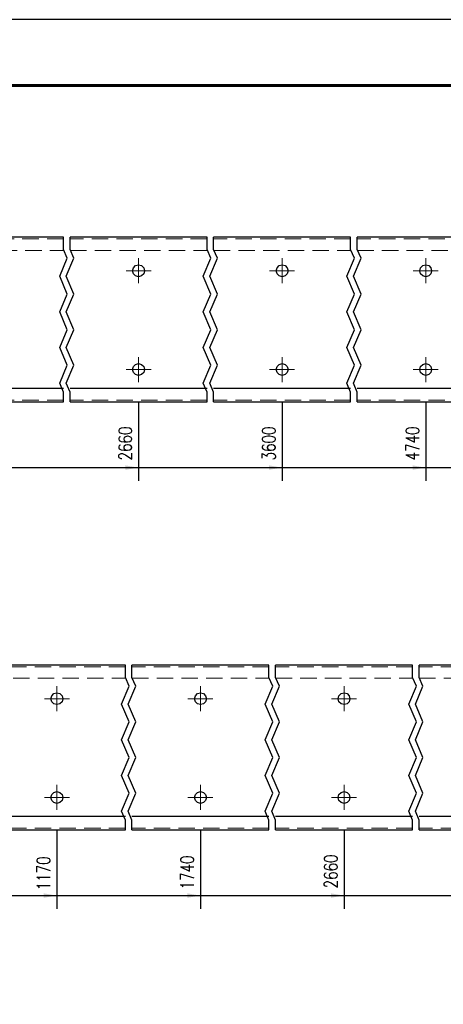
# Model space of a CAD drawing. Header units: millimetres. Extents: x -129 to 775, y 10833 to 11484.
# Tile 15 of 38: x -6 to 58, y 11305 to 11455. Entities that reach past the tile are written whole.
import ezdxf

# ---------------------------------------------------------------- set-up
doc = ezdxf.new("R2010")
doc.units = ezdxf.units.MM
doc.header["$LTSCALE"] = 10
doc.linetypes.add('HIDDEN', pattern=[0.375, 0.25, -0.125])
doc.linetypes.add('MITTE', pattern=[2, 1.25, -0.25, 0.25, -0.25])
doc.layers.get('Defpoints').update_dxf_attribs({"color": 1})
doc.layers.add('_FORMATKA', color=8, linetype='Continuous', plot=False)
for name, color, linetype, lineweight in [('_RAMKA', 7, 'Continuous', 35), ('PS_DIM', 4, 'Continuous', 13), ('PS_Hidden', 2, 'HIDDEN', 9), ('PS_Mid', 5, 'MITTE', 15), ('PS_Shape', 161, 'Continuous', 30), ('PS_SOLID', 7, 'Continuous', 30)]:
    doc.layers.add(name, color=color, linetype=linetype, lineweight=lineweight)
doc.styles.add('simplex', font='simplex.shx', dxfattribs={"width": 0.75})
doc.dimstyles.new('1_10_GŁ_DS1-LS10', dxfattribs={"dimtxt": 2, "dimasz": 2, "dimexe": 2, "dimexo": 5, "dimgap": 1, "dimtad": 1, "dimjust": 4, "dimdec": 0, "dimlfac": 10, "dimtxsty": 'simplex', "dimblk1": 'NONE', "dimsah": 1, "dimcen": 2, "dimclrd": 256, "dimclre": 256, "dimclrt": 3, "dimadec": 1, "dimazin": 0, "dimtfac": 1, "dimtdec": 0, "dimtmove": 2, "dimatfit": 3, "dimfxl": 1, "dimarcsym": 0})

# ---------------------------------------------------------------- blocks, each defined once
blk = doc.blocks.new('*D12')
at = {"layer": 'Defpoints', "color": 0, "transparency": 16777216}
for p in [(11.62, 11401.75), (-86.58, 11396.85), (11.62, 11386.85)]:
    blk.add_point(p, dxfattribs=at)
at = {"layer": 'PS_DIM', "lineweight": -2, "transparency": 16777216}
for p, q in [((11.62, 11396.75), (11.62, 11384.85)), ((-86.58, 11391.85), (-86.58, 11384.85)), ((-86.58, 11386.85), (9.62, 11386.85))]:
    blk.add_line(p, q, dxfattribs=at)
at = {"layer": 'PS_DIM', "transparency": 16777216}
blk.add_solid([(9.62, 11387.19), (9.62, 11386.52), (11.62, 11386.85)], dxfattribs=at)
at = {"layer": 'PS_DIM', "color": 3, "transparency": 16777216, "insert": (9.6, 11390.52), "char_height": 2, "attachment_point": 5, "rotation": 90, "style": 'simplex'}
blk.add_mtext('2660', dxfattribs=at)
blk = doc.blocks.new('_None')
blk = doc.blocks.new('*D13')
at = {"layer": 'Defpoints', "color": 0, "transparency": 16777216}
for p in [(33.42, 11401.75), (-86.58, 11396.85), (33.42, 11386.85)]:
    blk.add_point(p, dxfattribs=at)
at = {"layer": 'PS_DIM', "lineweight": -2, "transparency": 16777216}
for p, q in [((33.42, 11396.75), (33.42, 11384.85)), ((-86.58, 11391.85), (-86.58, 11384.85)), ((-86.58, 11386.85), (31.42, 11386.85))]:
    blk.add_line(p, q, dxfattribs=at)
at = {"layer": 'PS_DIM', "transparency": 16777216}
blk.add_solid([(31.42, 11387.19), (31.42, 11386.52), (33.42, 11386.85)], dxfattribs=at)
at = {"layer": 'PS_DIM', "color": 3, "transparency": 16777216, "insert": (31.4, 11390.52), "char_height": 2, "attachment_point": 5, "rotation": 90, "style": 'simplex'}
blk.add_mtext('3600', dxfattribs=at)
blk = doc.blocks.new('*D14')
at = {"layer": 'Defpoints', "color": 0, "transparency": 16777216}
for p in [(55.22, 11401.75), (-86.58, 11396.85), (55.22, 11386.85)]:
    blk.add_point(p, dxfattribs=at)
at = {"layer": 'PS_DIM', "lineweight": -2, "transparency": 16777216}
for p, q in [((55.22, 11396.75), (55.22, 11384.85)), ((-86.58, 11391.85), (-86.58, 11384.85)), ((-86.58, 11386.85), (53.22, 11386.85))]:
    blk.add_line(p, q, dxfattribs=at)
at = {"layer": 'PS_DIM', "transparency": 16777216}
blk.add_solid([(53.22, 11387.19), (53.22, 11386.52), (55.22, 11386.85)], dxfattribs=at)
at = {"layer": 'PS_DIM', "color": 3, "transparency": 16777216, "insert": (53.2, 11390.52), "char_height": 2, "attachment_point": 5, "rotation": 90, "style": 'simplex'}
blk.add_mtext('4740', dxfattribs=at)
blk = doc.blocks.new('*D15')
at = {"layer": 'Defpoints', "color": 0, "transparency": 16777216}
for p in [(77.02, 11401.75), (-86.58, 11396.85), (77.02, 11386.85)]:
    blk.add_point(p, dxfattribs=at)
at = {"layer": 'PS_DIM', "lineweight": -2, "transparency": 16777216}
for p, q in [((77.02, 11396.75), (77.02, 11384.85)), ((-86.58, 11391.85), (-86.58, 11384.85)), ((-86.58, 11386.85), (75.02, 11386.85))]:
    blk.add_line(p, q, dxfattribs=at)
at = {"layer": 'PS_DIM', "transparency": 16777216}
blk.add_solid([(75.02, 11387.19), (75.02, 11386.52), (77.02, 11386.85)], dxfattribs=at)
at = {"layer": 'PS_DIM', "color": 3, "transparency": 16777216, "insert": (75, 11390.52), "char_height": 2, "attachment_point": 5, "rotation": 90, "style": 'simplex'}
blk.add_mtext('5660', dxfattribs=at)
blk = doc.blocks.new('*D16')
at = {"layer": 'Defpoints', "color": 0, "transparency": 16777216}
for p in [(86.02, 11401.75), (-86.58, 11396.85), (86.02, 11386.85)]:
    blk.add_point(p, dxfattribs=at)
at = {"layer": 'PS_DIM', "lineweight": -2, "transparency": 16777216}
for p, q in [((86.02, 11396.75), (86.02, 11384.85)), ((-86.58, 11391.85), (-86.58, 11384.85)), ((-86.58, 11386.85), (84.02, 11386.85))]:
    blk.add_line(p, q, dxfattribs=at)
at = {"layer": 'PS_DIM', "transparency": 16777216}
blk.add_solid([(84.02, 11387.19), (84.02, 11386.52), (86.02, 11386.85)], dxfattribs=at)
at = {"layer": 'PS_DIM', "color": 3, "transparency": 16777216, "insert": (84, 11390.52), "char_height": 2, "attachment_point": 5, "rotation": 90, "style": 'simplex'}
blk.add_mtext('5750', dxfattribs=at)
blk = doc.blocks.new('*D17')
at = {"layer": 'Defpoints', "color": 0, "transparency": 16777216}
for p in [(121.02, 11401.75), (-86.58, 11396.85), (121.02, 11386.85)]:
    blk.add_point(p, dxfattribs=at)
at = {"layer": 'PS_DIM', "lineweight": -2, "transparency": 16777216}
for p, q in [((121.02, 11396.75), (121.02, 11384.85)), ((-86.58, 11391.85), (-86.58, 11384.85)), ((-86.58, 11386.85), (119.02, 11386.85))]:
    blk.add_line(p, q, dxfattribs=at)
at = {"layer": 'PS_DIM', "transparency": 16777216}
blk.add_solid([(119.02, 11387.19), (119.02, 11386.52), (121.02, 11386.85)], dxfattribs=at)
at = {"layer": 'PS_DIM', "color": 3, "transparency": 16777216, "insert": (119, 11390.37), "char_height": 2, "attachment_point": 5, "rotation": 90, "style": 'simplex'}
blk.add_mtext('6100', dxfattribs=at)
blk = doc.blocks.new('*D18')
at = {"layer": 'Defpoints', "color": 0, "transparency": 16777216}
for p in [(142.82, 11401.75), (-86.58, 11396.85), (142.82, 11386.85)]:
    blk.add_point(p, dxfattribs=at)
at = {"layer": 'PS_DIM', "lineweight": -2, "transparency": 16777216}
for p, q in [((142.82, 11396.75), (142.82, 11384.85)), ((-86.58, 11391.85), (-86.58, 11384.85)), ((-86.58, 11386.85), (140.82, 11386.85))]:
    blk.add_line(p, q, dxfattribs=at)
at = {"layer": 'PS_DIM', "transparency": 16777216}
blk.add_solid([(140.82, 11387.19), (140.82, 11386.52), (142.82, 11386.85)], dxfattribs=at)
at = {"layer": 'PS_DIM', "color": 3, "transparency": 16777216, "insert": (140.8, 11390.52), "char_height": 2, "attachment_point": 5, "rotation": 90, "style": 'simplex'}
blk.add_mtext('6560', dxfattribs=at)
blk = doc.blocks.new('*D19')
at = {"layer": 'Defpoints', "color": 0, "transparency": 16777216}
for p in [(150.82, 11401.75), (-86.58, 11396.85), (150.82, 11386.85)]:
    blk.add_point(p, dxfattribs=at)
at = {"layer": 'PS_DIM', "lineweight": -2, "transparency": 16777216}
for p, q in [((150.82, 11396.75), (150.82, 11384.85)), ((-86.58, 11391.85), (-86.58, 11384.85)), ((-86.58, 11386.85), (148.82, 11386.85))]:
    blk.add_line(p, q, dxfattribs=at)
at = {"layer": 'PS_DIM', "transparency": 16777216}
blk.add_solid([(148.82, 11387.19), (148.82, 11386.52), (150.82, 11386.85)], dxfattribs=at)
at = {"layer": 'PS_DIM', "color": 3, "transparency": 16777216, "insert": (148.8, 11390.52), "char_height": 2, "attachment_point": 5, "rotation": 90, "style": 'simplex'}
blk.add_mtext('6640', dxfattribs=at)
blk = doc.blocks.new('*D20')
at = {"layer": 'Defpoints', "color": 0, "transparency": 16777216}
for p in [(196.82, 11401.75), (-86.58, 11396.85), (196.82, 11386.85)]:
    blk.add_point(p, dxfattribs=at)
at = {"layer": 'PS_DIM', "lineweight": -2, "transparency": 16777216}
for p, q in [((196.82, 11396.75), (196.82, 11384.85)), ((-86.58, 11391.85), (-86.58, 11384.85)), ((-86.58, 11386.85), (194.82, 11386.85))]:
    blk.add_line(p, q, dxfattribs=at)
at = {"layer": 'PS_DIM', "transparency": 16777216}
blk.add_solid([(194.82, 11387.19), (194.82, 11386.52), (196.82, 11386.85)], dxfattribs=at)
at = {"layer": 'PS_DIM', "color": 3, "transparency": 16777216, "insert": (194.8, 11390.37), "char_height": 2, "attachment_point": 5, "rotation": 90, "style": 'simplex'}
blk.add_mtext('7100', dxfattribs=at)
blk = doc.blocks.new('*D21')
at = {"layer": 'Defpoints', "color": 0, "transparency": 16777216}
for p in [(215.82, 11401.75), (-86.58, 11396.85), (215.82, 11386.85)]:
    blk.add_point(p, dxfattribs=at)
at = {"layer": 'PS_DIM', "lineweight": -2, "transparency": 16777216}
for p, q in [((215.82, 11396.75), (215.82, 11384.85)), ((-86.58, 11391.85), (-86.58, 11384.85)), ((-86.58, 11386.85), (213.82, 11386.85))]:
    blk.add_line(p, q, dxfattribs=at)
at = {"layer": 'PS_DIM', "transparency": 16777216}
blk.add_solid([(213.82, 11387.19), (213.82, 11386.52), (215.82, 11386.85)], dxfattribs=at)
at = {"layer": 'PS_DIM', "color": 3, "transparency": 16777216, "insert": (213.8, 11390.52), "char_height": 2, "attachment_point": 5, "rotation": 90, "style": 'simplex'}
blk.add_mtext('7290', dxfattribs=at)
blk = doc.blocks.new('*D22')
at = {"layer": 'Defpoints', "color": 0, "transparency": 16777216}
for p in [(-86.58, 11396.85), (218.82, 11396.85), (218.82, 11386.85)]:
    blk.add_point(p, dxfattribs=at)
at = {"layer": 'PS_DIM', "lineweight": -2, "transparency": 16777216}
for p, q in [((-86.58, 11391.85), (-86.58, 11384.85)), ((218.82, 11391.85), (218.82, 11384.85)), ((-86.58, 11386.85), (216.82, 11386.85))]:
    blk.add_line(p, q, dxfattribs=at)
at = {"layer": 'PS_DIM', "transparency": 16777216}
blk.add_solid([(216.82, 11387.19), (216.82, 11386.52), (218.82, 11386.85)], dxfattribs=at)
at = {"layer": 'PS_DIM', "color": 3, "transparency": 16777216, "insert": (217.21, 11390.51), "char_height": 2, "attachment_point": 5, "rotation": 90, "style": 'simplex'}
blk.add_mtext('7320', dxfattribs=at)
blk = doc.blocks.new('*D33')
at = {"layer": 'Defpoints', "color": 0, "transparency": 16777216}
for p in [(-0.78, 11336.75), (-86.58, 11331.85), (-0.78, 11321.85)]:
    blk.add_point(p, dxfattribs=at)
at = {"layer": 'PS_DIM', "lineweight": -2, "transparency": 16777216}
for p, q in [((-0.78, 11331.75), (-0.78, 11319.85)), ((-86.58, 11326.85), (-86.58, 11319.85)), ((-86.58, 11321.85), (-2.78, 11321.85))]:
    blk.add_line(p, q, dxfattribs=at)
at = {"layer": 'PS_DIM', "transparency": 16777216}
blk.add_solid([(-2.78, 11322.19), (-2.78, 11321.52), (-0.78, 11321.85)], dxfattribs=at)
at = {"layer": 'PS_DIM', "color": 3, "transparency": 16777216, "insert": (-2.8, 11325.23), "char_height": 2, "attachment_point": 5, "rotation": 90, "style": 'simplex'}
blk.add_mtext('1170', dxfattribs=at)
blk = doc.blocks.new('*D34')
at = {"layer": 'Defpoints', "color": 0, "transparency": 16777216}
for p in [(21.02, 11336.75), (-86.58, 11331.85), (21.02, 11321.85)]:
    blk.add_point(p, dxfattribs=at)
at = {"layer": 'PS_DIM', "lineweight": -2, "transparency": 16777216}
for p, q in [((21.02, 11331.75), (21.02, 11319.85)), ((-86.58, 11326.85), (-86.58, 11319.85)), ((-86.58, 11321.85), (19.02, 11321.85))]:
    blk.add_line(p, q, dxfattribs=at)
at = {"layer": 'PS_DIM', "transparency": 16777216}
blk.add_solid([(19.02, 11322.19), (19.02, 11321.52), (21.02, 11321.85)], dxfattribs=at)
at = {"layer": 'PS_DIM', "color": 3, "transparency": 16777216, "insert": (19, 11325.37), "char_height": 2, "attachment_point": 5, "rotation": 90, "style": 'simplex'}
blk.add_mtext('1740', dxfattribs=at)
blk = doc.blocks.new('*D35')
at = {"layer": 'Defpoints', "color": 0, "transparency": 16777216}
for p in [(42.82, 11336.75), (-86.58, 11331.85), (42.82, 11321.85)]:
    blk.add_point(p, dxfattribs=at)
at = {"layer": 'PS_DIM', "lineweight": -2, "transparency": 16777216}
for p, q in [((42.82, 11331.75), (42.82, 11319.85)), ((-86.58, 11326.85), (-86.58, 11319.85)), ((-86.58, 11321.85), (40.82, 11321.85))]:
    blk.add_line(p, q, dxfattribs=at)
at = {"layer": 'PS_DIM', "transparency": 16777216}
blk.add_solid([(40.82, 11322.19), (40.82, 11321.52), (42.82, 11321.85)], dxfattribs=at)
at = {"layer": 'PS_DIM', "color": 3, "transparency": 16777216, "insert": (40.8, 11325.52), "char_height": 2, "attachment_point": 5, "rotation": 90, "style": 'simplex'}
blk.add_mtext('2660', dxfattribs=at)
blk = doc.blocks.new('*D36')
at = {"layer": 'Defpoints', "color": 0, "transparency": 16777216}
for p in [(64.62, 11336.75), (-86.58, 11331.85), (64.62, 11321.85)]:
    blk.add_point(p, dxfattribs=at)
at = {"layer": 'PS_DIM', "lineweight": -2, "transparency": 16777216}
for p, q in [((64.62, 11331.75), (64.62, 11319.85)), ((-86.58, 11326.85), (-86.58, 11319.85)), ((-86.58, 11321.85), (62.62, 11321.85))]:
    blk.add_line(p, q, dxfattribs=at)
at = {"layer": 'PS_DIM', "transparency": 16777216}
blk.add_solid([(62.62, 11322.19), (62.62, 11321.52), (64.62, 11321.85)], dxfattribs=at)
at = {"layer": 'PS_DIM', "color": 3, "transparency": 16777216, "insert": (62.6, 11325.52), "char_height": 2, "attachment_point": 5, "rotation": 90, "style": 'simplex'}
blk.add_mtext('3600', dxfattribs=at)
blk = doc.blocks.new('*D37')
at = {"layer": 'Defpoints', "color": 0, "transparency": 16777216}
for p in [(86.42, 11336.75), (-86.58, 11331.85), (86.42, 11321.85)]:
    blk.add_point(p, dxfattribs=at)
at = {"layer": 'PS_DIM', "lineweight": -2, "transparency": 16777216}
for p, q in [((86.42, 11331.75), (86.42, 11319.85)), ((-86.58, 11326.85), (-86.58, 11319.85)), ((-86.58, 11321.85), (84.42, 11321.85))]:
    blk.add_line(p, q, dxfattribs=at)
at = {"layer": 'PS_DIM', "transparency": 16777216}
blk.add_solid([(84.42, 11322.19), (84.42, 11321.52), (86.42, 11321.85)], dxfattribs=at)
at = {"layer": 'PS_DIM', "color": 3, "transparency": 16777216, "insert": (84.4, 11325.52), "char_height": 2, "attachment_point": 5, "rotation": 90, "style": 'simplex'}
blk.add_mtext('4740', dxfattribs=at)
blk = doc.blocks.new('*D38')
at = {"layer": 'Defpoints', "color": 0, "transparency": 16777216}
for p in [(108.22, 11336.75), (-86.58, 11331.85), (108.22, 11321.85)]:
    blk.add_point(p, dxfattribs=at)
at = {"layer": 'PS_DIM', "lineweight": -2, "transparency": 16777216}
for p, q in [((108.22, 11331.75), (108.22, 11319.85)), ((-86.58, 11326.85), (-86.58, 11319.85)), ((-86.58, 11321.85), (106.22, 11321.85))]:
    blk.add_line(p, q, dxfattribs=at)
at = {"layer": 'PS_DIM', "transparency": 16777216}
blk.add_solid([(106.22, 11322.19), (106.22, 11321.52), (108.22, 11321.85)], dxfattribs=at)
at = {"layer": 'PS_DIM', "color": 3, "transparency": 16777216, "insert": (106.2, 11325.52), "char_height": 2, "attachment_point": 5, "rotation": 90, "style": 'simplex'}
blk.add_mtext('5660', dxfattribs=at)
blk = doc.blocks.new('*D39')
at = {"layer": 'Defpoints', "color": 0, "transparency": 16777216}
for p in [(117.22, 11336.75), (-86.58, 11331.85), (117.22, 11321.85)]:
    blk.add_point(p, dxfattribs=at)
at = {"layer": 'PS_DIM', "lineweight": -2, "transparency": 16777216}
for p, q in [((117.22, 11331.75), (117.22, 11319.85)), ((-86.58, 11326.85), (-86.58, 11319.85)), ((-86.58, 11321.85), (115.22, 11321.85))]:
    blk.add_line(p, q, dxfattribs=at)
at = {"layer": 'PS_DIM', "transparency": 16777216}
blk.add_solid([(115.22, 11322.19), (115.22, 11321.52), (117.22, 11321.85)], dxfattribs=at)
at = {"layer": 'PS_DIM', "color": 3, "transparency": 16777216, "insert": (115.2, 11325.52), "char_height": 2, "attachment_point": 5, "rotation": 90, "style": 'simplex'}
blk.add_mtext('5750', dxfattribs=at)
blk = doc.blocks.new('*D40')
at = {"layer": 'Defpoints', "color": 0, "transparency": 16777216}
for p in [(139.02, 11336.75), (-86.58, 11331.85), (139.02, 11321.85)]:
    blk.add_point(p, dxfattribs=at)
at = {"layer": 'PS_DIM', "lineweight": -2, "transparency": 16777216}
for p, q in [((139.02, 11331.75), (139.02, 11319.85)), ((-86.58, 11326.85), (-86.58, 11319.85)), ((-86.58, 11321.85), (137.02, 11321.85))]:
    blk.add_line(p, q, dxfattribs=at)
at = {"layer": 'PS_DIM', "transparency": 16777216}
blk.add_solid([(137.02, 11322.19), (137.02, 11321.52), (139.02, 11321.85)], dxfattribs=at)
at = {"layer": 'PS_DIM', "color": 3, "transparency": 16777216, "insert": (137, 11325.52), "char_height": 2, "attachment_point": 5, "rotation": 90, "style": 'simplex'}
blk.add_mtext('6560', dxfattribs=at)
blk = doc.blocks.new('*D41')
at = {"layer": 'Defpoints', "color": 0, "transparency": 16777216}
for p in [(147.02, 11336.75), (-86.58, 11331.85), (147.02, 11321.85)]:
    blk.add_point(p, dxfattribs=at)
at = {"layer": 'PS_DIM', "lineweight": -2, "transparency": 16777216}
for p, q in [((147.02, 11331.75), (147.02, 11319.85)), ((-86.58, 11326.85), (-86.58, 11319.85)), ((-86.58, 11321.85), (145.02, 11321.85))]:
    blk.add_line(p, q, dxfattribs=at)
at = {"layer": 'PS_DIM', "transparency": 16777216}
blk.add_solid([(145.02, 11322.19), (145.02, 11321.52), (147.02, 11321.85)], dxfattribs=at)
at = {"layer": 'PS_DIM', "color": 3, "transparency": 16777216, "insert": (145, 11325.52), "char_height": 2, "attachment_point": 5, "rotation": 90, "style": 'simplex'}
blk.add_mtext('6640', dxfattribs=at)
blk = doc.blocks.new('*D42')
at = {"layer": 'Defpoints', "color": 0, "transparency": 16777216}
for p in [(168.82, 11336.75), (-86.58, 11331.85), (168.82, 11321.85)]:
    blk.add_point(p, dxfattribs=at)
at = {"layer": 'PS_DIM', "lineweight": -2, "transparency": 16777216}
for p, q in [((168.82, 11331.75), (168.82, 11319.85)), ((-86.58, 11326.85), (-86.58, 11319.85)), ((-86.58, 11321.85), (166.82, 11321.85))]:
    blk.add_line(p, q, dxfattribs=at)
at = {"layer": 'PS_DIM', "transparency": 16777216}
blk.add_solid([(166.82, 11322.19), (166.82, 11321.52), (168.82, 11321.85)], dxfattribs=at)
at = {"layer": 'PS_DIM', "color": 3, "transparency": 16777216, "insert": (166.8, 11325.52), "char_height": 2, "attachment_point": 5, "rotation": 90, "style": 'simplex'}
blk.add_mtext('7290', dxfattribs=at)
blk = doc.blocks.new('*D43')
at = {"layer": 'Defpoints', "color": 0, "transparency": 16777216}
for p in [(-86.58, 11331.85), (171.82, 11331.85), (171.82, 11321.85)]:
    blk.add_point(p, dxfattribs=at)
at = {"layer": 'PS_DIM', "lineweight": -2, "transparency": 16777216}
for p, q in [((-86.58, 11326.85), (-86.58, 11319.85)), ((171.82, 11326.85), (171.82, 11319.85)), ((-86.58, 11321.85), (169.82, 11321.85))]:
    blk.add_line(p, q, dxfattribs=at)
at = {"layer": 'PS_DIM', "transparency": 16777216}
blk.add_solid([(169.82, 11322.19), (169.82, 11321.52), (171.82, 11321.85)], dxfattribs=at)
at = {"layer": 'PS_DIM', "color": 3, "transparency": 16777216, "insert": (170.33, 11325.52), "char_height": 2, "attachment_point": 5, "rotation": 90, "style": 'simplex'}
blk.add_mtext('7320', dxfattribs=at)
blk = doc.blocks.new('*X313')
at = {"color": 1}
for p, q in [((0.22, 11419.99), (0.22, 11421.85)), ((1.22, 11419.99), (1.22, 11421.85)), ((22.02, 11419.99), (22.02, 11421.85)), ((23.02, 11419.99), (23.02, 11421.85)), ((43.82, 11419.99), (43.82, 11421.85)), ((44.82, 11419.99), (44.82, 11421.85)), ((0.8, 11418.64), (0.22, 11419.99)), ((1.8, 11418.64), (1.22, 11419.99)), ((22.6, 11418.64), (22.02, 11419.99)), ((23.6, 11418.64), (23.02, 11419.99)), ((44.4, 11418.64), (43.82, 11419.99)), ((45.4, 11418.64), (44.82, 11419.99)), ((-0.35, 11415.93), (0.8, 11418.64)), ((0.65, 11415.93), (1.8, 11418.64)), ((21.45, 11415.93), (22.6, 11418.64)), ((22.45, 11415.93), (23.6, 11418.64)), ((43.25, 11415.93), (44.4, 11418.64)), ((44.25, 11415.93), (45.4, 11418.64)), ((0.8, 11413.22), (-0.35, 11415.93)), ((1.8, 11413.22), (0.65, 11415.93)), ((22.6, 11413.22), (21.45, 11415.93)), ((23.6, 11413.22), (22.45, 11415.93)), ((44.4, 11413.22), (43.25, 11415.93)), ((45.4, 11413.22), (44.25, 11415.93)), ((-0.35, 11410.51), (0.8, 11413.22)), ((0.65, 11410.51), (1.8, 11413.22)), ((21.45, 11410.51), (22.6, 11413.22)), ((22.45, 11410.51), (23.6, 11413.22)), ((43.25, 11410.51), (44.4, 11413.22)), ((44.25, 11410.51), (45.4, 11413.22)), ((0.8, 11407.8), (-0.35, 11410.51)), ((1.8, 11407.8), (0.65, 11410.51)), ((22.6, 11407.8), (21.45, 11410.51)), ((23.6, 11407.8), (22.45, 11410.51)), ((44.4, 11407.8), (43.25, 11410.51)), ((45.4, 11407.8), (44.25, 11410.51)), ((-0.35, 11405.1), (0.8, 11407.8)), ((0.65, 11405.1), (1.8, 11407.8)), ((21.45, 11405.1), (22.6, 11407.8)), ((22.45, 11405.1), (23.6, 11407.8)), ((43.25, 11405.1), (44.4, 11407.8)), ((44.25, 11405.1), (45.4, 11407.8)), ((0.8, 11402.39), (-0.35, 11405.1)), ((1.8, 11402.39), (0.65, 11405.1)), ((22.6, 11402.39), (21.45, 11405.1)), ((23.6, 11402.39), (22.45, 11405.1)), ((44.4, 11402.39), (43.25, 11405.1)), ((45.4, 11402.39), (44.25, 11405.1)), ((-0.35, 11399.68), (0.8, 11402.39)), ((0.65, 11399.68), (1.8, 11402.39)), ((21.45, 11399.68), (22.6, 11402.39)), ((22.45, 11399.68), (23.6, 11402.39)), ((43.25, 11399.68), (44.4, 11402.39)), ((44.25, 11399.68), (45.4, 11402.39)), ((0.22, 11398.32), (-0.35, 11399.68)), ((1.22, 11398.32), (0.65, 11399.68)), ((22.02, 11398.32), (21.45, 11399.68)), ((23.02, 11398.32), (22.45, 11399.68)), ((43.82, 11398.32), (43.25, 11399.68)), ((44.82, 11398.32), (44.25, 11399.68)), ((0.22, 11396.85), (0.22, 11398.32)), ((1.22, 11396.85), (1.22, 11398.32)), ((22.02, 11396.85), (22.02, 11398.32)), ((23.02, 11396.85), (23.02, 11398.32)), ((43.82, 11396.85), (43.82, 11398.32)), ((44.82, 11396.85), (44.82, 11398.32))]:
    blk.add_line(p, q, dxfattribs=at)
at = {"layer": 'PS_Hidden', "color": 2, "linetype": 'HIDDEN'}
for p, q in [((0.22, 11421.6), (-20.58, 11421.6)), ((22.02, 11421.6), (1.22, 11421.6)), ((43.82, 11421.6), (23.02, 11421.6)), ((65.62, 11421.6), (44.82, 11421.6)), ((-20.58, 11419.85), (0.22, 11419.85)), ((1.22, 11419.85), (22.02, 11419.85)), ((23.02, 11419.85), (43.82, 11419.85)), ((44.82, 11419.85), (65.62, 11419.85)), ((0.22, 11397.1), (-20.58, 11397.1)), ((22.02, 11397.1), (1.22, 11397.1)), ((43.82, 11397.1), (23.02, 11397.1)), ((65.62, 11397.1), (44.82, 11397.1))]:
    blk.add_line(p, q, dxfattribs=at)
at = {"layer": 'PS_Mid', "color": 5, "linetype": 'MITTE'}
for p, q in [((11.62, 11418.65), (11.62, 11414.85)), ((33.42, 11418.65), (33.42, 11414.85)), ((55.22, 11418.65), (55.22, 11414.85)), ((13.52, 11416.75), (9.72, 11416.75)), ((35.32, 11416.75), (31.52, 11416.75)), ((57.12, 11416.75), (53.32, 11416.75)), ((11.62, 11403.65), (11.62, 11399.85)), ((33.42, 11403.65), (33.42, 11399.85)), ((55.22, 11403.65), (55.22, 11399.85)), ((13.52, 11401.75), (9.72, 11401.75)), ((35.32, 11401.75), (31.52, 11401.75)), ((57.12, 11401.75), (53.32, 11401.75))]:
    blk.add_line(p, q, dxfattribs=at)
at = {"layer": 'PS_SOLID', "color": 7, "linetype": 'Continuous'}
for p, q in [((0.22, 11421.85), (-10.18, 11421.85)), ((11.62, 11421.85), (1.22, 11421.85)), ((22.02, 11421.85), (11.62, 11421.85)), ((33.42, 11421.85), (23.02, 11421.85)), ((43.82, 11421.85), (33.42, 11421.85)), ((55.22, 11421.85), (44.82, 11421.85)), ((65.62, 11421.85), (55.22, 11421.85)), ((10.72, 11416.75), (10.84, 11417.2)), ((10.84, 11416.3), (10.72, 11416.75)), ((10.84, 11417.2), (11.17, 11417.53)), ((11.17, 11417.53), (11.62, 11417.65)), ((11.62, 11417.65), (12.07, 11417.53)), ((12.07, 11417.53), (12.4, 11417.2)), ((12.4, 11417.2), (12.52, 11416.75)), ((12.52, 11416.75), (12.4, 11416.3)), ((32.52, 11416.75), (32.64, 11417.2)), ((32.64, 11416.3), (32.52, 11416.75)), ((32.64, 11417.2), (32.97, 11417.53)), ((32.97, 11417.53), (33.42, 11417.65)), ((33.42, 11417.65), (33.87, 11417.53)), ((33.87, 11417.53), (34.2, 11417.2)), ((34.2, 11417.2), (34.32, 11416.75)), ((34.32, 11416.75), (34.2, 11416.3)), ((54.32, 11416.75), (54.44, 11417.2)), ((54.44, 11416.3), (54.32, 11416.75)), ((54.44, 11417.2), (54.77, 11417.53)), ((54.77, 11417.53), (55.22, 11417.65)), ((55.22, 11417.65), (55.67, 11417.53)), ((55.67, 11417.53), (56, 11417.2)), ((56, 11417.2), (56.12, 11416.75)), ((56.12, 11416.75), (56, 11416.3)), ((11.17, 11415.97), (10.84, 11416.3)), ((11.62, 11415.85), (11.17, 11415.97)), ((12.07, 11415.97), (11.62, 11415.85)), ((12.4, 11416.3), (12.07, 11415.97)), ((32.97, 11415.97), (32.64, 11416.3)), ((33.42, 11415.85), (32.97, 11415.97)), ((33.87, 11415.97), (33.42, 11415.85)), ((34.2, 11416.3), (33.87, 11415.97)), ((54.77, 11415.97), (54.44, 11416.3)), ((55.22, 11415.85), (54.77, 11415.97)), ((55.67, 11415.97), (55.22, 11415.85)), ((56, 11416.3), (55.67, 11415.97)), ((10.72, 11401.75), (10.84, 11402.2)), ((10.84, 11401.3), (10.72, 11401.75)), ((10.84, 11402.2), (11.17, 11402.53)), ((11.17, 11402.53), (11.62, 11402.65)), ((11.62, 11402.65), (12.07, 11402.53)), ((12.07, 11402.53), (12.4, 11402.2)), ((12.4, 11402.2), (12.52, 11401.75)), ((12.52, 11401.75), (12.4, 11401.3)), ((32.52, 11401.75), (32.64, 11402.2)), ((32.64, 11401.3), (32.52, 11401.75)), ((32.64, 11402.2), (32.97, 11402.53)), ((32.97, 11402.53), (33.42, 11402.65)), ((33.42, 11402.65), (33.87, 11402.53)), ((33.87, 11402.53), (34.2, 11402.2)), ((34.2, 11402.2), (34.32, 11401.75)), ((34.32, 11401.75), (34.2, 11401.3)), ((54.32, 11401.75), (54.44, 11402.2)), ((54.44, 11401.3), (54.32, 11401.75)), ((54.44, 11402.2), (54.77, 11402.53)), ((54.77, 11402.53), (55.22, 11402.65)), ((55.22, 11402.65), (55.67, 11402.53)), ((55.67, 11402.53), (56, 11402.2)), ((56, 11402.2), (56.12, 11401.75)), ((56.12, 11401.75), (56, 11401.3)), ((11.17, 11400.97), (10.84, 11401.3)), ((11.62, 11400.85), (11.17, 11400.97)), ((12.07, 11400.97), (11.62, 11400.85)), ((12.4, 11401.3), (12.07, 11400.97)), ((32.97, 11400.97), (32.64, 11401.3)), ((33.42, 11400.85), (32.97, 11400.97)), ((33.87, 11400.97), (33.42, 11400.85)), ((34.2, 11401.3), (33.87, 11400.97)), ((54.77, 11400.97), (54.44, 11401.3)), ((55.22, 11400.85), (54.77, 11400.97)), ((55.67, 11400.97), (55.22, 11400.85)), ((56, 11401.3), (55.67, 11400.97)), ((0.22, 11398.85), (-20.58, 11398.85)), ((22.02, 11398.85), (1.22, 11398.85)), ((43.82, 11398.85), (23.02, 11398.85)), ((65.62, 11398.85), (44.82, 11398.85)), ((-20.58, 11396.85), (0.22, 11396.85)), ((1.22, 11396.85), (22.02, 11396.85)), ((23.02, 11396.85), (43.82, 11396.85)), ((44.82, 11396.85), (65.62, 11396.85))]:
    blk.add_line(p, q, dxfattribs=at)
blk = doc.blocks.new('*X331')
at = {"color": 1}
for p, q in [((9.62, 11354.99), (9.62, 11356.85)), ((10.62, 11354.99), (10.62, 11356.85)), ((31.42, 11354.99), (31.42, 11356.85)), ((32.42, 11354.99), (32.42, 11356.85)), ((53.22, 11354.99), (53.22, 11356.85)), ((54.22, 11354.99), (54.22, 11356.85)), ((10.2, 11353.64), (9.62, 11354.99)), ((11.2, 11353.64), (10.62, 11354.99)), ((32, 11353.64), (31.42, 11354.99)), ((33, 11353.64), (32.42, 11354.99)), ((53.8, 11353.64), (53.22, 11354.99)), ((54.8, 11353.64), (54.22, 11354.99)), ((9.05, 11350.93), (10.2, 11353.64)), ((10.05, 11350.93), (11.2, 11353.64)), ((30.85, 11350.93), (32, 11353.64)), ((31.85, 11350.93), (33, 11353.64)), ((52.65, 11350.93), (53.8, 11353.64)), ((53.65, 11350.93), (54.8, 11353.64)), ((10.2, 11348.22), (9.05, 11350.93)), ((11.2, 11348.22), (10.05, 11350.93)), ((32, 11348.22), (30.85, 11350.93)), ((33, 11348.22), (31.85, 11350.93)), ((53.8, 11348.22), (52.65, 11350.93)), ((54.8, 11348.22), (53.65, 11350.93)), ((9.05, 11345.51), (10.2, 11348.22)), ((10.05, 11345.51), (11.2, 11348.22)), ((30.85, 11345.51), (32, 11348.22)), ((31.85, 11345.51), (33, 11348.22)), ((52.65, 11345.51), (53.8, 11348.22)), ((53.65, 11345.51), (54.8, 11348.22)), ((10.2, 11342.8), (9.05, 11345.51)), ((11.2, 11342.8), (10.05, 11345.51)), ((32, 11342.8), (30.85, 11345.51)), ((33, 11342.8), (31.85, 11345.51)), ((53.8, 11342.8), (52.65, 11345.51)), ((54.8, 11342.8), (53.65, 11345.51)), ((9.05, 11340.1), (10.2, 11342.8)), ((10.05, 11340.1), (11.2, 11342.8)), ((30.85, 11340.1), (32, 11342.8)), ((31.85, 11340.1), (33, 11342.8)), ((52.65, 11340.1), (53.8, 11342.8)), ((53.65, 11340.1), (54.8, 11342.8)), ((10.2, 11337.39), (9.05, 11340.1)), ((11.2, 11337.39), (10.05, 11340.1)), ((32, 11337.39), (30.85, 11340.1)), ((33, 11337.39), (31.85, 11340.1)), ((53.8, 11337.39), (52.65, 11340.1)), ((54.8, 11337.39), (53.65, 11340.1)), ((9.05, 11334.68), (10.2, 11337.39)), ((10.05, 11334.68), (11.2, 11337.39)), ((30.85, 11334.68), (32, 11337.39)), ((31.85, 11334.68), (33, 11337.39)), ((52.65, 11334.68), (53.8, 11337.39)), ((53.65, 11334.68), (54.8, 11337.39)), ((9.62, 11333.32), (9.05, 11334.68)), ((10.62, 11333.32), (10.05, 11334.68)), ((31.42, 11333.32), (30.85, 11334.68)), ((32.42, 11333.32), (31.85, 11334.68)), ((53.22, 11333.32), (52.65, 11334.68)), ((54.22, 11333.32), (53.65, 11334.68)), ((9.62, 11331.85), (9.62, 11333.32)), ((10.62, 11331.85), (10.62, 11333.32)), ((31.42, 11331.85), (31.42, 11333.32)), ((32.42, 11331.85), (32.42, 11333.32)), ((53.22, 11331.85), (53.22, 11333.32)), ((54.22, 11331.85), (54.22, 11333.32))]:
    blk.add_line(p, q, dxfattribs=at)
at = {"layer": 'PS_Hidden', "color": 2, "linetype": 'HIDDEN'}
for p, q in [((9.62, 11356.6), (-11.18, 11356.6)), ((31.42, 11356.6), (10.62, 11356.6)), ((53.22, 11356.6), (32.42, 11356.6)), ((75.02, 11356.6), (54.22, 11356.6)), ((-11.18, 11354.85), (9.62, 11354.85)), ((10.62, 11354.85), (31.42, 11354.85)), ((32.42, 11354.85), (53.22, 11354.85)), ((54.22, 11354.85), (75.02, 11354.85)), ((9.62, 11332.1), (-11.18, 11332.1)), ((31.42, 11332.1), (10.62, 11332.1)), ((53.22, 11332.1), (32.42, 11332.1)), ((75.02, 11332.1), (54.22, 11332.1))]:
    blk.add_line(p, q, dxfattribs=at)
at = {"layer": 'PS_Mid', "color": 5, "linetype": 'MITTE'}
for p, q in [((-0.78, 11353.65), (-0.78, 11349.85)), ((21.02, 11353.65), (21.02, 11349.85)), ((42.82, 11353.65), (42.82, 11349.85)), ((1.12, 11351.75), (-2.68, 11351.75)), ((22.92, 11351.75), (19.12, 11351.75)), ((44.72, 11351.75), (40.92, 11351.75)), ((-0.78, 11338.65), (-0.78, 11334.85)), ((21.02, 11338.65), (21.02, 11334.85)), ((42.82, 11338.65), (42.82, 11334.85)), ((1.12, 11336.75), (-2.68, 11336.75)), ((22.92, 11336.75), (19.12, 11336.75)), ((44.72, 11336.75), (40.92, 11336.75))]:
    blk.add_line(p, q, dxfattribs=at)
at = {"layer": 'PS_SOLID', "color": 7, "linetype": 'Continuous'}
for p, q in [((-0.78, 11356.85), (-11.18, 11356.85)), ((9.62, 11356.85), (-0.78, 11356.85)), ((21.02, 11356.85), (10.62, 11356.85)), ((31.42, 11356.85), (21.02, 11356.85)), ((42.82, 11356.85), (32.42, 11356.85)), ((53.22, 11356.85), (42.82, 11356.85)), ((64.62, 11356.85), (54.22, 11356.85)), ((-1.56, 11352.2), (-1.23, 11352.53)), ((-1.23, 11352.53), (-0.78, 11352.65)), ((-0.78, 11352.65), (-0.33, 11352.53)), ((-0.33, 11352.53), (0, 11352.2)), ((20.24, 11352.2), (20.57, 11352.53)), ((20.57, 11352.53), (21.02, 11352.65)), ((21.02, 11352.65), (21.47, 11352.53)), ((21.47, 11352.53), (21.8, 11352.2)), ((42.04, 11352.2), (42.37, 11352.53)), ((42.37, 11352.53), (42.82, 11352.65)), ((42.82, 11352.65), (43.27, 11352.53)), ((43.27, 11352.53), (43.6, 11352.2)), ((-1.68, 11351.75), (-1.56, 11352.2)), ((-1.56, 11351.3), (-1.68, 11351.75)), ((-1.23, 11350.97), (-1.56, 11351.3)), ((-0.78, 11350.85), (-1.23, 11350.97)), ((-0.33, 11350.97), (-0.78, 11350.85)), ((0, 11351.3), (-0.33, 11350.97)), ((0, 11352.2), (0.12, 11351.75)), ((0.12, 11351.75), (0, 11351.3)), ((20.12, 11351.75), (20.24, 11352.2)), ((20.24, 11351.3), (20.12, 11351.75)), ((20.57, 11350.97), (20.24, 11351.3)), ((21.02, 11350.85), (20.57, 11350.97)), ((21.47, 11350.97), (21.02, 11350.85)), ((21.8, 11351.3), (21.47, 11350.97)), ((21.8, 11352.2), (21.92, 11351.75)), ((21.92, 11351.75), (21.8, 11351.3)), ((41.92, 11351.75), (42.04, 11352.2)), ((42.04, 11351.3), (41.92, 11351.75)), ((42.37, 11350.97), (42.04, 11351.3)), ((42.82, 11350.85), (42.37, 11350.97)), ((43.27, 11350.97), (42.82, 11350.85)), ((43.6, 11351.3), (43.27, 11350.97)), ((43.6, 11352.2), (43.72, 11351.75)), ((43.72, 11351.75), (43.6, 11351.3)), ((-1.56, 11337.2), (-1.23, 11337.53)), ((-1.23, 11337.53), (-0.78, 11337.65)), ((-0.78, 11337.65), (-0.33, 11337.53)), ((-0.33, 11337.53), (0, 11337.2)), ((20.24, 11337.2), (20.57, 11337.53)), ((20.57, 11337.53), (21.02, 11337.65)), ((21.02, 11337.65), (21.47, 11337.53)), ((21.47, 11337.53), (21.8, 11337.2)), ((42.04, 11337.2), (42.37, 11337.53)), ((42.37, 11337.53), (42.82, 11337.65)), ((42.82, 11337.65), (43.27, 11337.53)), ((43.27, 11337.53), (43.6, 11337.2)), ((-1.68, 11336.75), (-1.56, 11337.2)), ((-1.56, 11336.3), (-1.68, 11336.75)), ((-1.23, 11335.97), (-1.56, 11336.3)), ((-0.78, 11335.85), (-1.23, 11335.97)), ((-0.33, 11335.97), (-0.78, 11335.85)), ((0, 11336.3), (-0.33, 11335.97)), ((0, 11337.2), (0.12, 11336.75)), ((0.12, 11336.75), (0, 11336.3)), ((20.12, 11336.75), (20.24, 11337.2)), ((20.24, 11336.3), (20.12, 11336.75)), ((20.57, 11335.97), (20.24, 11336.3)), ((21.02, 11335.85), (20.57, 11335.97)), ((21.47, 11335.97), (21.02, 11335.85)), ((21.8, 11336.3), (21.47, 11335.97)), ((21.8, 11337.2), (21.92, 11336.75)), ((21.92, 11336.75), (21.8, 11336.3)), ((41.92, 11336.75), (42.04, 11337.2)), ((42.04, 11336.3), (41.92, 11336.75)), ((42.37, 11335.97), (42.04, 11336.3)), ((42.82, 11335.85), (42.37, 11335.97)), ((43.27, 11335.97), (42.82, 11335.85)), ((43.6, 11336.3), (43.27, 11335.97)), ((43.6, 11337.2), (43.72, 11336.75)), ((43.72, 11336.75), (43.6, 11336.3)), ((9.62, 11333.85), (-11.18, 11333.85)), ((31.42, 11333.85), (10.62, 11333.85)), ((53.22, 11333.85), (32.42, 11333.85)), ((75.02, 11333.85), (54.22, 11333.85)), ((-11.18, 11331.85), (9.62, 11331.85)), ((10.62, 11331.85), (31.42, 11331.85)), ((32.42, 11331.85), (53.22, 11331.85)), ((54.22, 11331.85), (75.02, 11331.85))]:
    blk.add_line(p, q, dxfattribs=at)

msp = doc.modelspace()

# ---------------------------------------------------------------- linework, layer by layer
at = {"layer": '_FORMATKA', "lineweight": -3}
msp.add_lwpolyline([(-127.13, 10860.89), (772.87, 10860.89), (772.87, 11454.89), (-127.13, 11454.89)], close=True, dxfattribs=at)
at = {"layer": '_RAMKA', "lineweight": -3, "const_width": 0.5}
msp.add_lwpolyline([(-97.13, 10870.89), (762.87, 10870.89), (762.87, 11444.89), (-97.13, 11444.89)], close=True, dxfattribs=at)

# ---------------------------------------------------------------- block references
at = {"layer": 'PS_Shape', "color": 5}
for name in ['*X313', '*X331']:
    msp.add_blockref(name, (0, 0), dxfattribs=at)

# ---------------------------------------------------------------- dimensions: what is measured, and where the dimension line sits
at = {"layer": 'PS_DIM'}
for base, p1, p2, text, picture, middle in [((11.62, 11386.85), (-86.58, 11396.85), (11.62, 11401.75), '2660', '*D12', (9.6, 11390.52)), ((33.42, 11386.85), (-86.58, 11396.85), (33.42, 11401.75), '3600', '*D13', (31.4, 11390.52)), ((55.22, 11386.85), (-86.58, 11396.85), (55.22, 11401.75), '4740', '*D14', (53.2, 11390.52)), ((77.02, 11386.85), (-86.58, 11396.85), (77.02, 11401.75), '5660', '*D15', (75, 11390.52)), ((86.02, 11386.85), (-86.58, 11396.85), (86.02, 11401.75), '5750', '*D16', (84, 11390.52)), ((121.02, 11386.85), (-86.58, 11396.85), (121.02, 11401.75), '6100', '*D17', (119, 11390.37)), ((142.82, 11386.85), (-86.58, 11396.85), (142.82, 11401.75), '6560', '*D18', (140.8, 11390.52)), ((150.82, 11386.85), (-86.58, 11396.85), (150.82, 11401.75), '6640', '*D19', (148.8, 11390.52)), ((196.82, 11386.85), (-86.58, 11396.85), (196.82, 11401.75), '7100', '*D20', (194.8, 11390.37)), ((215.82, 11386.85), (-86.58, 11396.85), (215.82, 11401.75), '7290', '*D21', (213.8, 11390.52)), ((218.82, 11386.85), (-86.58, 11396.85), (218.82, 11396.85), '7320', '*D22', (217.21, 11390.51)), ((-0.78, 11321.85), (-86.58, 11331.85), (-0.78, 11336.75), '1170', '*D33', (-2.8, 11325.23)), ((21.02, 11321.85), (-86.58, 11331.85), (21.02, 11336.75), '1740', '*D34', (19, 11325.37)), ((42.82, 11321.85), (-86.58, 11331.85), (42.82, 11336.75), '2660', '*D35', (40.8, 11325.52)), ((64.62, 11321.85), (-86.58, 11331.85), (64.62, 11336.75), '3600', '*D36', (62.6, 11325.52)), ((86.42, 11321.85), (-86.58, 11331.85), (86.42, 11336.75), '4740', '*D37', (84.4, 11325.52)), ((108.22, 11321.85), (-86.58, 11331.85), (108.22, 11336.75), '5660', '*D38', (106.2, 11325.52)), ((117.22, 11321.85), (-86.58, 11331.85), (117.22, 11336.75), '5750', '*D39', (115.2, 11325.52)), ((139.02, 11321.85), (-86.58, 11331.85), (139.02, 11336.75), '6560', '*D40', (137, 11325.52)), ((147.02, 11321.85), (-86.58, 11331.85), (147.02, 11336.75), '6640', '*D41', (145, 11325.52)), ((168.82, 11321.85), (-86.58, 11331.85), (168.82, 11336.75), '7290', '*D42', (166.8, 11325.52)), ((171.82, 11321.85), (-86.58, 11331.85), (171.82, 11331.85), '7320', '*D43', (170.33, 11325.52))]:
    dim = msp.add_linear_dim(base=base, p1=p1, p2=p2, text=text, dimstyle='1_10_GŁ_DS1-LS10', dxfattribs=at)
    dim.commit()
    dim.dimension.update_dxf_attribs({"geometry": picture, "text_midpoint": middle, "dimtype": 128, "text_rotation": 90})

doc.saveas('drawing.dxf')
